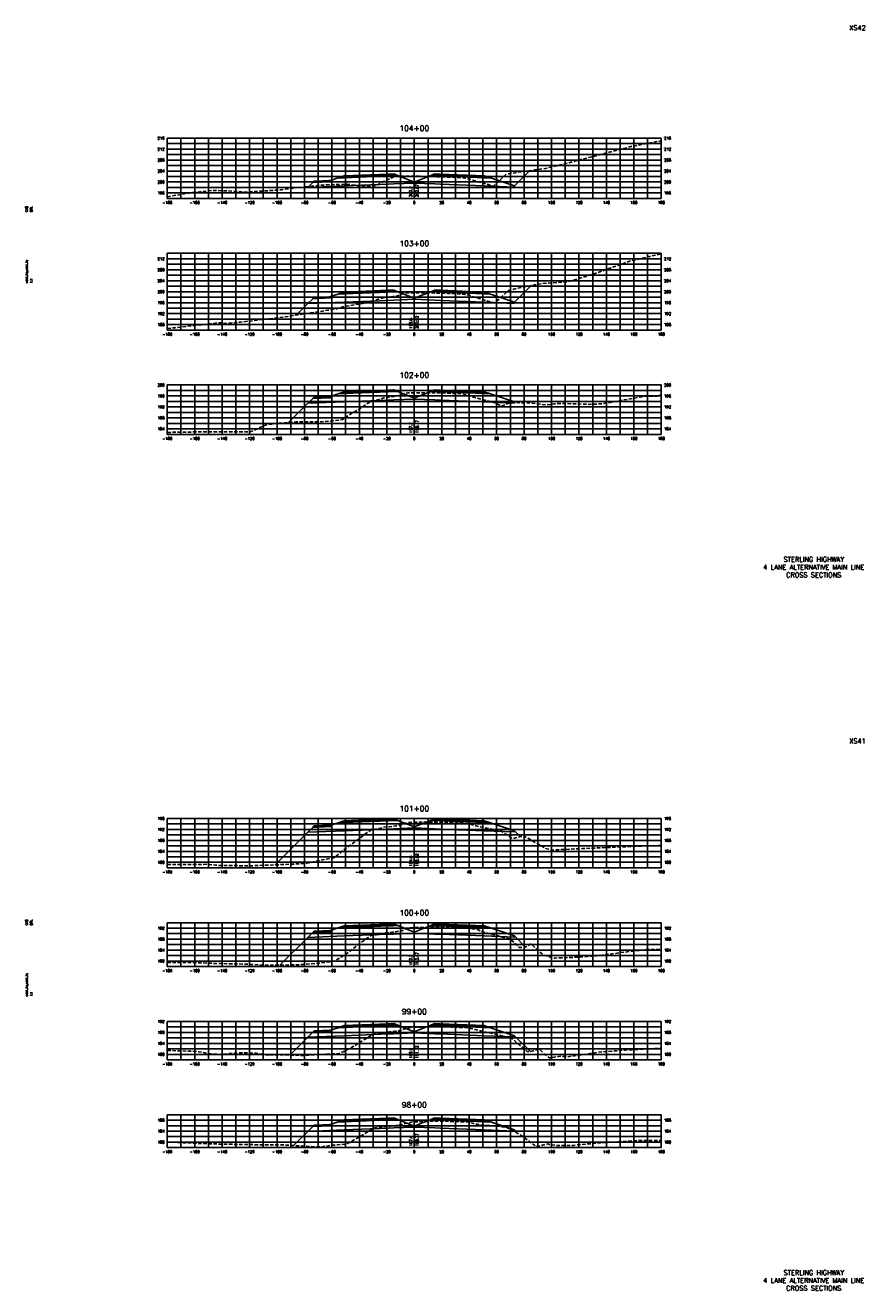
# Model space of a CAD drawing. Extents: x 37 to 9410, y 16 to 8218.
# Tile 33 of 110: x 1497 to 2108, y 4176 to 5098. Entities that reach past the tile are written whole.
import ezdxf
from ezdxf.enums import TextEntityAlignment as Align

# ---------------------------------------------------------------- set-up
doc = ezdxf.new("R2010")
doc.units = 0
doc.header["$LTSCALE"] = 20
doc.header["$MEASUREMENT"] = 0
doc.linetypes.add('HIDDEN_050%', pattern=[0.1875, 0.125, -0.0625])
for name, color, linetype in [('S-AT-TXT175', 6, 'Continuous'), ('S-AT-TXT80', 1, 'Continuous'), ('XDATUM', 3, 'Continuous'), ('XEG', 1, 'HIDDEN_050%'), ('XFG', 2, 'Continuous'), ('XGRID', 251, 'Continuous'), ('XGRIDT', 2, 'Continuous'), ('XREF-BORDER', 7, 'Continuous')]:
    doc.layers.add(name, color=color, linetype=linetype)
doc.styles.add('L100', font='simplex.shx', dxfattribs={"height": 2})
doc.styles.add('L175', font='ROMANSM.shx', dxfattribs={"height": 3.5})
doc.styles.add('L80', font='ROMANSM.shx', dxfattribs={"height": 1.6})

# ---------------------------------------------------------------- blocks, each defined once
blk = doc.blocks.new('03025_00_att1')
at = {"layer": 'S-AT-TXT175', "style": 'L175'}
for tag, p in [('NUM', (32.402, 20.822)), ('LINE1', (30.64, 1.444)), ('LINE2', (30.64, 1.161)), ('LINE3', (30.64, 0.877))]:
    blk.add_attdef(tag, text='', height=0.175, dxfattribs=at).set_placement(p, align=Align.CENTER)
at = {"layer": 'S-AT-TXT80', "style": 'L80'}
for tag, p in [('DESIGNED', (2.094, 14.201)), ('CHECKED', (2.265, 14.201)), ('DRAFTED', (2.436, 14.201)), ('PCTB', (2.094, 11.605)), ('PSCALE', (2.265, 11.605)), ('PVIEW', (2.436, 11.605))]:
    blk.add_attdef(tag, p, '', height=0.08, rotation=90, dxfattribs=at)

msp = doc.modelspace()

# ---------------------------------------------------------------- linework, layer by layer
at = {"layer": 'XDATUM', "flags": 128}
for points in [[(1701.94, 4980.52), (1702.41, 4980.05), (1729, 4981.11), (1761, 4982.39), (1765, 4982.55), (1780, 4983.15), (1795, 4982.55), (1799, 4982.39), (1831, 4981.11), (1853, 4980.23), (1853, 4981.12), (1864.16, 4992.28)], [(1694.01, 4886.95), (1702.41, 4895.35), (1729, 4896.41), (1761, 4897.69), (1765, 4897.85), (1780, 4898.45), (1795, 4897.85), (1799, 4897.69), (1831, 4896.41), (1853, 4895.53), (1853, 4896.42), (1865.09, 4908.51)], [(1688.44, 4808.68), (1702.41, 4822.65), (1729, 4823.71), (1761, 4824.99), (1765, 4825.15), (1780, 4825.75), (1795, 4825.15), (1799, 4824.99), (1831, 4823.71), (1853, 4822.83), (1853, 4823.72), (1853.56, 4823.16)], [(1678.64, 4486.18), (1702.41, 4509.95), (1729, 4511.01), (1761, 4512.29), (1765, 4512.45), (1780, 4513.05), (1795, 4512.45), (1799, 4512.29), (1831, 4511.01), (1853, 4510.13), (1853, 4511.02), (1857.36, 4506.67)], [(1682.15, 4412.99), (1702.41, 4433.25), (1729, 4434.31), (1761, 4435.59), (1765, 4435.75), (1780, 4436.35), (1795, 4435.75), (1799, 4435.59), (1831, 4434.31), (1853, 4433.43), (1853, 4434.32), (1861.08, 4426.24)], [(1689.36, 4347.51), (1702.41, 4360.55), (1729, 4361.61), (1761, 4362.89), (1765, 4363.05), (1780, 4363.65), (1795, 4363.05), (1799, 4362.89), (1831, 4361.61), (1853, 4360.73), (1853, 4361.62), (1864.58, 4350.05)], [(1692.07, 4281.52), (1702.41, 4291.85), (1729, 4292.91), (1761, 4294.19), (1765, 4294.35), (1780, 4294.95), (1795, 4294.35), (1799, 4294.19), (1831, 4292.91), (1853, 4292.03), (1853, 4292.92), (1855.51, 4290.41)]]:
    msp.add_lwpolyline(points, dxfattribs=at)
at = {"layer": 'XEG', "flags": 128}
for points in [[(1600, 4973.24), (1616, 4975.96), (1633.11, 4977.9), (1644.17, 4977.5), (1657.91, 4976.69), (1679.68, 4978.05), (1683.18, 4978.35), (1693.14, 4979.66), (1704.02, 4980.73), (1710.32, 4981.58), (1721.99, 4982.12), (1731.03, 4982.37), (1736.97, 4981.68), (1738.43, 4981.47), (1739.2, 4981.28), (1746.31, 4981.02), (1747.87, 4981.05), (1750.78, 4981.15), (1755.52, 4983.14), (1757.44, 4984.19), (1758.23, 4984.83), (1763.63, 4987.05), (1764.64, 4987.56), (1765.35, 4988.13), (1768.28, 4988.28), (1777.86, 4988.3), (1780, 4988.3), (1780.85, 4988.3), (1781.93, 4988.28), (1792.9, 4987.93), (1794.48, 4987.89), (1796.06, 4987.85), (1806.7, 4987.52), (1807.73, 4987.47), (1814.2, 4987.17), (1817.26, 4986.81), (1817.73, 4986.75), (1835.26, 4981.76), (1837.69, 4981.05), (1845.4, 4988.34), (1846.92, 4989.75), (1862.51, 4992.05), (1875.73, 4993.91), (1883.87, 4995.84), (1915.78, 5003.97), (1937.92, 5009.82), (1960, 5013.97)], [(1600, 4877.11), (1605.4, 4877.75), (1637.1, 4881.34), (1639.77, 4881.24), (1643.2, 4880.8), (1649.72, 4881.49), (1653.41, 4881.87), (1679.68, 4884.9), (1687.97, 4886.03), (1717.12, 4890.49), (1723.37, 4891.44), (1728.58, 4893.11), (1746.24, 4896.13), (1752.21, 4898.13), (1759.33, 4900.13), (1763.08, 4900.34), (1768.13, 4901.09), (1770.17, 4902), (1772, 4902.78), (1773.73, 4903.12), (1774.61, 4903.27), (1779.22, 4903.25), (1780, 4903.25), (1782.32, 4903.27), (1787.37, 4903.21), (1794.69, 4903.06), (1799.93, 4902.87), (1807.11, 4902.68), (1810.44, 4902.53), (1814.73, 4902.32), (1816.86, 4902.01), (1818.22, 4901.72), (1829.48, 4898.34), (1838.28, 4895.86), (1842.02, 4898.78), (1848.56, 4905), (1860.64, 4907.72), (1873.41, 4909.99), (1891.52, 4911.21), (1895.48, 4912.28), (1912.96, 4917.7), (1936.88, 4926.24), (1960, 4931.69)], [(1600, 4801.42), (1608.23, 4801.59), (1632.51, 4801.93), (1637.95, 4801.96), (1658.97, 4801.81), (1660.48, 4801.89), (1661.03, 4801.98), (1670.82, 4806.43), (1672.04, 4806.9), (1681.19, 4808.22), (1694.24, 4809.04), (1709.55, 4809.15), (1719.03, 4809.74), (1727.73, 4810.81), (1734.44, 4815.4), (1738.95, 4817.88), (1745.36, 4822.13), (1748.36, 4823.98), (1754.11, 4825.44), (1757.71, 4826.64), (1761.82, 4827.1), (1768.2, 4828.1), (1770.06, 4828.8), (1772.36, 4829.64), (1773.4, 4829.86), (1775.32, 4830.27), (1778.48, 4830.3), (1780, 4830.31), (1782.95, 4830.34), (1790.25, 4830.37), (1795.4, 4830.38), (1802.79, 4830.07), (1807.83, 4829.86), (1810.84, 4829.76), (1815.36, 4829.53), (1816.64, 4829.3), (1818.76, 4829.03), (1820.47, 4828.32), (1822.91, 4827.2), (1828.92, 4825.52), (1837.43, 4823.44), (1838.97, 4822.92), (1843.38, 4820.46), (1847.38, 4822.27), (1852.26, 4823.19), (1858.86, 4823.06), (1866.05, 4822.82), (1876.61, 4821.39), (1882.17, 4822.31), (1888.14, 4822.55), (1908.01, 4821.87), (1917.43, 4822.35), (1947.46, 4827.69), (1956.74, 4827.85), (1957.98, 4828.39), (1960, 4828.7)], [(1600, 4486.35), (1613.15, 4486.38), (1629.33, 4486.57), (1635.14, 4485.91), (1640.37, 4485.66), (1651.31, 4485.57), (1660.85, 4485.49), (1672.77, 4485.92), (1691.99, 4486.77), (1701.73, 4487.3), (1715.53, 4490.29), (1721.51, 4491.27), (1730.67, 4498.62), (1734.42, 4501.29), (1744.8, 4508.92), (1748.72, 4511.79), (1754.87, 4512.76), (1757.81, 4513.54), (1766.49, 4514.55), (1769.13, 4514.84), (1771.79, 4515.79), (1772.67, 4516.16), (1773.44, 4516.39), (1776.11, 4517.09), (1780, 4517.2), (1782, 4517.26), (1783.89, 4517.25), (1793.71, 4517.38), (1796.5, 4517.38), (1805.98, 4517.16), (1808.66, 4517.09), (1810.26, 4517), (1816.08, 4516.75), (1819.91, 4516.08), (1820.74, 4515.93), (1821.66, 4515.59), (1824.84, 4514.61), (1828.31, 4513.85), (1843.48, 4510.64), (1845.13, 4509.52), (1851.6, 4505.32), (1858.17, 4506.86), (1859.9, 4507.43), (1861.34, 4506.31), (1875.96, 4498.18), (1880.58, 4496.91), (1896.38, 4497.76), (1900.65, 4497.84), (1902.46, 4498.03), (1903.56, 4498.08), (1942.47, 4499.75), (1946.39, 4499.91), (1960, 4500.24)], [(1600, 4414.91), (1600.46, 4414.9), (1620.18, 4414.92), (1637.48, 4414.21), (1655.54, 4413.84), (1670.88, 4413.03), (1681.3, 4412.97), (1696.55, 4413.36), (1711.46, 4414.53), (1721.72, 4415.84), (1729.73, 4420.69), (1734.76, 4424.5), (1740.33, 4428.99), (1748.92, 4434.88), (1752.5, 4435.17), (1758.79, 4436.49), (1764.83, 4437.23), (1769.48, 4437.84), (1772.16, 4438.63), (1773.6, 4439.25), (1774.7, 4439.58), (1777.07, 4440.32), (1780, 4440.39), (1781.92, 4440.44), (1784.69, 4440.5), (1793.09, 4440.73), (1797.51, 4440.81), (1801.55, 4440.72), (1809.55, 4440.44), (1815.13, 4440.18), (1818.29, 4439.99), (1821.18, 4439.75), (1822.76, 4439.47), (1826.67, 4438.7), (1828.62, 4437.88), (1830, 4437.32), (1840.33, 4434.57), (1845.88, 4433.06), (1849.37, 4432.27), (1853.62, 4428.92), (1855.52, 4426.75), (1856.7, 4425.83), (1857.29, 4425.85), (1860.09, 4425.84), (1861.18, 4426.28), (1865.13, 4428.58), (1870.39, 4423.53), (1874.75, 4420.08), (1880.76, 4418.43), (1882.23, 4418.19), (1900.03, 4418.91), (1911.03, 4419.58), (1929.03, 4421.99), (1937.38, 4423.04), (1941.32, 4423.37), (1950.21, 4424.57), (1960, 4424.55)], [(1600, 4350.82), (1621.56, 4350.12), (1630.67, 4348.46), (1637.46, 4348), (1647.08, 4348.67), (1654.71, 4349.2), (1665.05, 4348.83), (1672.94, 4347.47), (1683.19, 4347.69), (1698.78, 4347.23), (1715.62, 4348.22), (1725.25, 4348.55), (1732.36, 4351.95), (1736.24, 4354.09), (1741.68, 4357.66), (1749.73, 4362.51), (1756.15, 4363.58), (1760.12, 4364.2), (1766.39, 4364.96), (1769.52, 4365.27), (1771.7, 4366.11), (1773.22, 4366.57), (1774.48, 4366.98), (1777.87, 4367.64), (1780, 4367.71), (1782.82, 4367.8), (1785.36, 4367.86), (1794.01, 4368.09), (1798.22, 4368.15), (1806.54, 4367.92), (1810.33, 4367.79), (1813.6, 4367.66), (1817.73, 4367.52), (1820.92, 4366.93), (1823.12, 4366.41), (1825.41, 4365.9), (1827.44, 4365.36), (1840.72, 4362.34), (1851.57, 4359.44), (1855.42, 4355.96), (1862.36, 4350.16), (1864.37, 4349.99), (1866.66, 4350.59), (1871.15, 4351.8), (1875.19, 4347.95), (1878.48, 4345.36), (1886.04, 4346.57), (1892.05, 4346.28), (1903.79, 4347.91), (1913.43, 4349.47), (1927.41, 4350.63), (1933.62, 4351.15), (1951.48, 4352.05), (1960, 4352.5)], [(1600, 4284.14), (1624.07, 4282.99), (1632.66, 4282.85), (1632.72, 4282.76), (1654.39, 4282.26), (1654.43, 4282.26), (1654.45, 4282.26), (1654.91, 4282.25), (1656.45, 4282.26), (1661.95, 4282.18), (1677.75, 4281.97), (1684.86, 4281.93), (1692.86, 4281.47), (1711.16, 4280.49), (1719.57, 4281.67), (1730.16, 4282.65), (1733.05, 4283.86), (1739.07, 4287.31), (1742.58, 4289.34), (1750.9, 4294.32), (1753.62, 4294.71), (1762.75, 4295.56), (1768.18, 4296.51), (1771.09, 4296.86), (1771.55, 4297.01), (1774.73, 4297.73), (1777.52, 4298.45), (1778.55, 4298.74), (1780, 4298.78), (1784.23, 4298.91), (1786.13, 4298.98), (1797.16, 4299.33), (1798.98, 4299.38), (1800.78, 4299.33), (1810.9, 4299.03), (1812.51, 4298.97), (1818.29, 4298.73), (1819.42, 4298.48), (1823.24, 4297.64), (1825.5, 4297.13), (1826.51, 4296.89), (1842.81, 4295.37), (1847.34, 4294.68), (1856.67, 4289.8), (1857.96, 4288.96), (1867.51, 4281.78), (1868.8, 4280.67), (1869.97, 4280.94), (1877.55, 4282.85), (1878.75, 4282.05), (1883.53, 4281.59), (1885.8, 4281.63), (1896.3, 4281.58), (1901.04, 4282.31), (1919.24, 4283.66), (1921.05, 4283.83), (1927.3, 4284.15), (1942.44, 4285.23), (1958.95, 4285.22), (1960, 4285.24)]]:
    msp.add_lwpolyline(points, dxfattribs=at)
at = {"layer": 'XFG', "flags": 128}
for points in [[(1853, 4981.12), (1853, 4981.12), (1864.16, 4992.28)], [(1780, 4983.89), (1768.05, 4988.68), (1765, 4988.55), (1761, 4988.39), (1729, 4987.11), (1724.43, 4986.93), (1719, 4985.12), (1719, 4984.12), (1705.96, 4983.6), (1702.41, 4980.05), (1729, 4981.11), (1761, 4982.39), (1765, 4982.55), (1780, 4983.15), (1780, 4983.89)], [(1719, 4985.12), (1718, 4985.08), (1718, 4984.74), (1708, 4984.34), (1708, 4984.68), (1707, 4984.64), (1705.96, 4983.6), (1719, 4984.12), (1719, 4985.12)], [(1718, 4985.08), (1708, 4984.68), (1708, 4984.34), (1718, 4984.74), (1718, 4985.08)], [(1765, 4988.89), (1761, 4988.73), (1729, 4987.45), (1729, 4988.45), (1724.43, 4986.93), (1729, 4987.11), (1761, 4988.39), (1765, 4988.55), (1768.05, 4988.68), (1765, 4989.89), (1765, 4988.89)], [(1765, 4989.89), (1761, 4989.73), (1729, 4988.45), (1729, 4988.11), (1761, 4989.39), (1765, 4989.55), (1765, 4989.89)], [(1765, 4989.55), (1761, 4989.39), (1729, 4988.11), (1729, 4987.45), (1761, 4988.73), (1765, 4988.89), (1765, 4989.55)], [(1780, 4983.89), (1791.95, 4988.68), (1795, 4988.55), (1799, 4988.39), (1831, 4987.11), (1835.57, 4986.93), (1853, 4981.12), (1853, 4980.23), (1831, 4981.11), (1799, 4982.39), (1795, 4982.55), (1780, 4983.15)], [(1795, 4989.89), (1791.95, 4988.68), (1795, 4988.55), (1799, 4988.39), (1831, 4987.11), (1835.57, 4986.93), (1831, 4988.45), (1831, 4987.45), (1799, 4988.73), (1795, 4988.89), (1795, 4989.89)], [(1795, 4989.89), (1795, 4989.55), (1799, 4989.39), (1831, 4988.11), (1831, 4988.45), (1799, 4989.73), (1795, 4989.89)], [(1795, 4989.55), (1795, 4988.89), (1799, 4988.73), (1831, 4987.45), (1831, 4988.11), (1799, 4989.39), (1795, 4989.55)], [(1702.41, 4980.05), (1702.41, 4980.05), (1701.94, 4980.52)], [(1853, 4896.42), (1853, 4896.42), (1865.09, 4908.51)], [(1780, 4899.19), (1768.05, 4903.98), (1765, 4903.85), (1761, 4903.69), (1729, 4902.41), (1724.43, 4902.23), (1719, 4900.42), (1719, 4899.42), (1705.96, 4898.9), (1702.41, 4895.35), (1729, 4896.41), (1761, 4897.69), (1765, 4897.85), (1780, 4898.45), (1780, 4899.19)], [(1719, 4900.42), (1718, 4900.38), (1718, 4900.04), (1708, 4899.64), (1708, 4899.98), (1707, 4899.94), (1705.96, 4898.9), (1719, 4899.42), (1719, 4900.42)], [(1718, 4900.38), (1708, 4899.98), (1708, 4899.64), (1718, 4900.04), (1718, 4900.38)], [(1765, 4904.19), (1761, 4904.03), (1729, 4902.75), (1729, 4903.75), (1724.43, 4902.23), (1729, 4902.41), (1761, 4903.69), (1765, 4903.85), (1768.05, 4903.98), (1765, 4905.19), (1765, 4904.19)], [(1765, 4905.19), (1761, 4905.03), (1729, 4903.75), (1729, 4903.41), (1761, 4904.69), (1765, 4904.85), (1765, 4905.19)], [(1765, 4904.85), (1761, 4904.69), (1729, 4903.41), (1729, 4902.75), (1761, 4904.03), (1765, 4904.19), (1765, 4904.85)], [(1780, 4899.19), (1791.95, 4903.98), (1795, 4903.85), (1799, 4903.69), (1831, 4902.41), (1835.57, 4902.23), (1853, 4896.42), (1853, 4895.53), (1831, 4896.41), (1799, 4897.69), (1795, 4897.85), (1780, 4898.45)], [(1795, 4905.19), (1791.95, 4903.98), (1795, 4903.85), (1799, 4903.69), (1831, 4902.41), (1835.57, 4902.23), (1831, 4903.75), (1831, 4902.75), (1799, 4904.03), (1795, 4904.19), (1795, 4905.19)], [(1795, 4905.19), (1795, 4904.85), (1799, 4904.69), (1831, 4903.41), (1831, 4903.75), (1799, 4905.03), (1795, 4905.19)], [(1795, 4904.85), (1795, 4904.19), (1799, 4904.03), (1831, 4902.75), (1831, 4903.41), (1799, 4904.69), (1795, 4904.85)], [(1702.41, 4895.35), (1702.41, 4895.35), (1694.01, 4886.95)], [(1780, 4826.49), (1768.05, 4831.28), (1765, 4831.15), (1761, 4830.99), (1729, 4829.71), (1724.43, 4829.53), (1719, 4827.72), (1719, 4826.72), (1705.96, 4826.2), (1702.41, 4822.65), (1729, 4823.71), (1761, 4824.99), (1765, 4825.15), (1780, 4825.75), (1780, 4826.49)], [(1719, 4827.72), (1718, 4827.68), (1718, 4827.34), (1708, 4826.94), (1708, 4827.28), (1707, 4827.24), (1705.96, 4826.2), (1719, 4826.72), (1719, 4827.72)], [(1718, 4827.68), (1708, 4827.28), (1708, 4826.94), (1718, 4827.34), (1718, 4827.68)], [(1765, 4831.49), (1761, 4831.33), (1729, 4830.05), (1729, 4831.05), (1724.43, 4829.53), (1729, 4829.71), (1761, 4830.99), (1765, 4831.15), (1768.05, 4831.28), (1765, 4832.49), (1765, 4831.49)], [(1765, 4832.49), (1761, 4832.33), (1729, 4831.05), (1729, 4830.71), (1761, 4831.99), (1765, 4832.15), (1765, 4832.49)], [(1765, 4832.15), (1761, 4831.99), (1729, 4830.71), (1729, 4830.05), (1761, 4831.33), (1765, 4831.49), (1765, 4832.15)], [(1780, 4826.49), (1791.95, 4831.28), (1795, 4831.15), (1799, 4830.99), (1831, 4829.71), (1835.57, 4829.53), (1853, 4823.72), (1853, 4822.83), (1831, 4823.71), (1799, 4824.99), (1795, 4825.15), (1780, 4825.75)], [(1795, 4832.49), (1791.95, 4831.28), (1795, 4831.15), (1799, 4830.99), (1831, 4829.71), (1835.57, 4829.53), (1831, 4831.05), (1831, 4830.05), (1799, 4831.33), (1795, 4831.49), (1795, 4832.49)], [(1795, 4832.49), (1795, 4832.15), (1799, 4831.99), (1831, 4830.71), (1831, 4831.05), (1799, 4832.33), (1795, 4832.49)], [(1795, 4832.15), (1795, 4831.49), (1799, 4831.33), (1831, 4830.05), (1831, 4830.71), (1799, 4831.99), (1795, 4832.15)], [(1702.41, 4822.65), (1702.41, 4822.65), (1688.44, 4808.68)], [(1853, 4823.72), (1853, 4823.72), (1853.56, 4823.16)], [(1780, 4513.79), (1768.05, 4518.58), (1765, 4518.45), (1761, 4518.29), (1729, 4517.01), (1724.43, 4516.83), (1719, 4515.02), (1719, 4514.02), (1705.96, 4513.5), (1702.41, 4509.95), (1729, 4511.01), (1761, 4512.29), (1765, 4512.45), (1780, 4513.05), (1780, 4513.79)], [(1719, 4515.02), (1718, 4514.98), (1718, 4514.64), (1708, 4514.24), (1708, 4514.58), (1707, 4514.54), (1705.96, 4513.5), (1719, 4514.02), (1719, 4515.02)], [(1718, 4514.98), (1708, 4514.58), (1708, 4514.24), (1718, 4514.64), (1718, 4514.98)], [(1765, 4518.79), (1761, 4518.63), (1729, 4517.35), (1729, 4518.35), (1724.43, 4516.83), (1729, 4517.01), (1761, 4518.29), (1765, 4518.45), (1768.05, 4518.58), (1765, 4519.79), (1765, 4518.79)], [(1765, 4519.79), (1761, 4519.63), (1729, 4518.35), (1729, 4518.01), (1761, 4519.29), (1765, 4519.45), (1765, 4519.79)], [(1765, 4519.45), (1761, 4519.29), (1729, 4518.01), (1729, 4517.35), (1761, 4518.63), (1765, 4518.79), (1765, 4519.45)], [(1780, 4513.79), (1791.95, 4518.58), (1795, 4518.45), (1799, 4518.29), (1831, 4517.01), (1835.57, 4516.83), (1853, 4511.02), (1853, 4510.13), (1831, 4511.01), (1799, 4512.29), (1795, 4512.45), (1780, 4513.05)], [(1795, 4519.79), (1791.95, 4518.58), (1795, 4518.45), (1799, 4518.29), (1831, 4517.01), (1835.57, 4516.83), (1831, 4518.35), (1831, 4517.35), (1799, 4518.63), (1795, 4518.79), (1795, 4519.79)], [(1795, 4519.79), (1795, 4519.45), (1799, 4519.29), (1831, 4518.01), (1831, 4518.35), (1799, 4519.63), (1795, 4519.79)], [(1795, 4519.45), (1795, 4518.79), (1799, 4518.63), (1831, 4517.35), (1831, 4518.01), (1799, 4519.29), (1795, 4519.45)], [(1702.41, 4509.95), (1702.41, 4509.95), (1678.64, 4486.18)], [(1853, 4511.02), (1853, 4511.02), (1857.36, 4506.67)], [(1780, 4437.09), (1768.05, 4441.88), (1765, 4441.75), (1761, 4441.59), (1729, 4440.31), (1724.43, 4440.13), (1719, 4438.32), (1719, 4437.32), (1705.96, 4436.8), (1702.41, 4433.25), (1729, 4434.31), (1761, 4435.59), (1765, 4435.75), (1780, 4436.35), (1780, 4437.09)], [(1719, 4438.32), (1718, 4438.28), (1718, 4437.94), (1708, 4437.54), (1708, 4437.88), (1707, 4437.84), (1705.96, 4436.8), (1719, 4437.32), (1719, 4438.32)], [(1718, 4438.28), (1708, 4437.88), (1708, 4437.54), (1718, 4437.94), (1718, 4438.28)], [(1765, 4442.09), (1761, 4441.93), (1729, 4440.65), (1729, 4441.65), (1724.43, 4440.13), (1729, 4440.31), (1761, 4441.59), (1765, 4441.75), (1768.05, 4441.88), (1765, 4443.09), (1765, 4442.09)], [(1765, 4443.09), (1761, 4442.93), (1729, 4441.65), (1729, 4441.31), (1761, 4442.59), (1765, 4442.75), (1765, 4443.09)], [(1765, 4442.75), (1761, 4442.59), (1729, 4441.31), (1729, 4440.65), (1761, 4441.93), (1765, 4442.09), (1765, 4442.75)], [(1780, 4437.09), (1791.95, 4441.88), (1795, 4441.75), (1799, 4441.59), (1831, 4440.31), (1835.57, 4440.13), (1853, 4434.32), (1853, 4433.43), (1831, 4434.31), (1799, 4435.59), (1795, 4435.75), (1780, 4436.35)], [(1795, 4443.09), (1791.95, 4441.88), (1795, 4441.75), (1799, 4441.59), (1831, 4440.31), (1835.57, 4440.13), (1831, 4441.65), (1831, 4440.65), (1799, 4441.93), (1795, 4442.09), (1795, 4443.09)], [(1795, 4443.09), (1795, 4442.75), (1799, 4442.59), (1831, 4441.31), (1831, 4441.65), (1799, 4442.93), (1795, 4443.09)], [(1795, 4442.75), (1795, 4442.09), (1799, 4441.93), (1831, 4440.65), (1831, 4441.31), (1799, 4442.59), (1795, 4442.75)], [(1702.41, 4433.25), (1702.41, 4433.25), (1682.15, 4412.99)], [(1853, 4434.32), (1853, 4434.32), (1861.08, 4426.24)], [(1780, 4364.39), (1768.05, 4369.18), (1765, 4369.05), (1761, 4368.89), (1729, 4367.61), (1724.43, 4367.43), (1719, 4365.62), (1719, 4364.62), (1705.96, 4364.1), (1702.41, 4360.55), (1729, 4361.61), (1761, 4362.89), (1765, 4363.05), (1780, 4363.65), (1780, 4364.39)], [(1719, 4365.62), (1718, 4365.58), (1718, 4365.24), (1708, 4364.84), (1708, 4365.18), (1707, 4365.14), (1705.96, 4364.1), (1719, 4364.62), (1719, 4365.62)], [(1718, 4365.58), (1708, 4365.18), (1708, 4364.84), (1718, 4365.24), (1718, 4365.58)], [(1765, 4369.39), (1761, 4369.23), (1729, 4367.95), (1729, 4368.95), (1724.43, 4367.43), (1729, 4367.61), (1761, 4368.89), (1765, 4369.05), (1768.05, 4369.18), (1765, 4370.39), (1765, 4369.39)], [(1765, 4370.39), (1761, 4370.23), (1729, 4368.95), (1729, 4368.61), (1761, 4369.89), (1765, 4370.05), (1765, 4370.39)], [(1765, 4370.05), (1761, 4369.89), (1729, 4368.61), (1729, 4367.95), (1761, 4369.23), (1765, 4369.39), (1765, 4370.05)], [(1780, 4364.39), (1791.95, 4369.18), (1795, 4369.05), (1799, 4368.89), (1831, 4367.61), (1835.57, 4367.43), (1853, 4361.62), (1853, 4360.73), (1831, 4361.61), (1799, 4362.89), (1795, 4363.05), (1780, 4363.65)], [(1795, 4370.39), (1791.95, 4369.18), (1795, 4369.05), (1799, 4368.89), (1831, 4367.61), (1835.57, 4367.43), (1831, 4368.95), (1831, 4367.95), (1799, 4369.23), (1795, 4369.39), (1795, 4370.39)], [(1795, 4370.39), (1795, 4370.05), (1799, 4369.89), (1831, 4368.61), (1831, 4368.95), (1799, 4370.23), (1795, 4370.39)], [(1795, 4370.05), (1795, 4369.39), (1799, 4369.23), (1831, 4367.95), (1831, 4368.61), (1799, 4369.89), (1795, 4370.05)], [(1702.41, 4360.55), (1702.41, 4360.55), (1689.36, 4347.51)], [(1853, 4361.62), (1853, 4361.62), (1864.58, 4350.05)], [(1780, 4295.69), (1768.05, 4300.48), (1765, 4300.35), (1761, 4300.19), (1729, 4298.91), (1724.43, 4298.73), (1719, 4296.92), (1719, 4295.92), (1705.96, 4295.4), (1702.41, 4291.85), (1729, 4292.91), (1761, 4294.19), (1765, 4294.35), (1780, 4294.95), (1780, 4295.69)], [(1765, 4300.69), (1761, 4300.53), (1729, 4299.25), (1729, 4300.25), (1724.43, 4298.73), (1729, 4298.91), (1761, 4300.19), (1765, 4300.35), (1768.05, 4300.48), (1765, 4301.69), (1765, 4300.69)], [(1765, 4301.69), (1761, 4301.53), (1729, 4300.25), (1729, 4299.91), (1761, 4301.19), (1765, 4301.35), (1765, 4301.69)], [(1765, 4301.35), (1761, 4301.19), (1729, 4299.91), (1729, 4299.25), (1761, 4300.53), (1765, 4300.69), (1765, 4301.35)], [(1780, 4295.69), (1791.95, 4300.48), (1795, 4300.35), (1799, 4300.19), (1831, 4298.91), (1835.57, 4298.73), (1853, 4292.92), (1853, 4292.03), (1831, 4292.91), (1799, 4294.19), (1795, 4294.35), (1780, 4294.95)], [(1795, 4301.69), (1791.95, 4300.48), (1795, 4300.35), (1799, 4300.19), (1831, 4298.91), (1835.57, 4298.73), (1831, 4300.25), (1831, 4299.25), (1799, 4300.53), (1795, 4300.69), (1795, 4301.69)], [(1795, 4301.69), (1795, 4301.35), (1799, 4301.19), (1831, 4299.91), (1831, 4300.25), (1799, 4301.53), (1795, 4301.69)], [(1795, 4301.35), (1795, 4300.69), (1799, 4300.53), (1831, 4299.25), (1831, 4299.91), (1799, 4301.19), (1795, 4301.35)], [(1702.41, 4291.85), (1702.41, 4291.85), (1692.07, 4281.52)], [(1719, 4296.92), (1718, 4296.88), (1718, 4296.54), (1708, 4296.14), (1708, 4296.48), (1707, 4296.44), (1705.96, 4295.4), (1719, 4295.92), (1719, 4296.92)], [(1718, 4296.88), (1708, 4296.48), (1708, 4296.14), (1718, 4296.54), (1718, 4296.88)], [(1853, 4292.92), (1853, 4292.92), (1855.51, 4290.41)]]:
    msp.add_lwpolyline(points, dxfattribs=at)
at = {"layer": 'XGRID'}
for p, q in [((1600, 4972), (1600, 5016)), ((1600, 5016), (1960, 5016)), ((1600, 5012), (1960, 5012)), ((1610, 4972), (1610, 5016)), ((1620, 4972), (1620, 5016)), ((1630, 4972), (1630, 5016)), ((1640, 4972), (1640, 5016)), ((1650, 4972), (1650, 5016)), ((1660, 4972), (1660, 5016)), ((1670, 4972), (1670, 5016)), ((1680, 4972), (1680, 5016)), ((1690, 4972), (1690, 5016)), ((1700, 4972), (1700, 5016)), ((1710, 4972), (1710, 5016)), ((1720, 4972), (1720, 5016)), ((1730, 4972), (1730, 5016)), ((1740, 4972), (1740, 5016)), ((1750, 4972), (1750, 5016)), ((1760, 4972), (1760, 5016)), ((1770, 4972), (1770, 5016)), ((1780, 4972), (1780, 5016)), ((1790, 4972), (1790, 5016)), ((1800, 4972), (1800, 5016)), ((1810, 4972), (1810, 5016)), ((1820, 4972), (1820, 5016)), ((1830, 4972), (1830, 5016)), ((1840, 4972), (1840, 5016)), ((1850, 4972), (1850, 5016)), ((1860, 4972), (1860, 5016)), ((1870, 4972), (1870, 5016)), ((1880, 4972), (1880, 5016)), ((1890, 4972), (1890, 5016)), ((1900, 4972), (1900, 5016)), ((1910, 4972), (1910, 5016)), ((1920, 4972), (1920, 5016)), ((1930, 4972), (1930, 5016)), ((1940, 4972), (1940, 5016)), ((1950, 4972), (1950, 5016)), ((1960, 4972), (1960, 5016)), ((1600, 5008), (1960, 5008)), ((1600, 5004), (1960, 5004)), ((1600, 5000), (1960, 5000)), ((1600, 4996), (1960, 4996)), ((1600, 4992), (1960, 4992)), ((1600, 4988), (1960, 4988)), ((1600, 4984), (1960, 4984)), ((1600, 4980), (1960, 4980)), ((1600, 4976), (1960, 4976)), ((1600, 4972), (1960, 4972)), ((1600, 4876), (1600, 4932)), ((1600, 4932), (1960, 4932)), ((1600, 4928), (1960, 4928)), ((1610, 4876), (1610, 4932)), ((1620, 4876), (1620, 4932)), ((1630, 4876), (1630, 4932)), ((1640, 4876), (1640, 4932)), ((1650, 4876), (1650, 4932)), ((1660, 4876), (1660, 4932)), ((1670, 4876), (1670, 4932)), ((1680, 4876), (1680, 4932)), ((1690, 4876), (1690, 4932)), ((1700, 4876), (1700, 4932)), ((1710, 4876), (1710, 4932)), ((1720, 4876), (1720, 4932)), ((1730, 4876), (1730, 4932)), ((1740, 4876), (1740, 4932)), ((1750, 4876), (1750, 4932)), ((1760, 4876), (1760, 4932)), ((1770, 4876), (1770, 4932)), ((1780, 4876), (1780, 4932)), ((1790, 4876), (1790, 4932)), ((1800, 4876), (1800, 4932)), ((1810, 4876), (1810, 4932)), ((1820, 4876), (1820, 4932)), ((1830, 4876), (1830, 4932)), ((1840, 4876), (1840, 4932)), ((1850, 4876), (1850, 4932)), ((1860, 4876), (1860, 4932)), ((1870, 4876), (1870, 4932)), ((1880, 4876), (1880, 4932)), ((1890, 4876), (1890, 4932)), ((1900, 4876), (1900, 4932)), ((1910, 4876), (1910, 4932)), ((1920, 4876), (1920, 4932)), ((1930, 4876), (1930, 4932)), ((1940, 4876), (1940, 4932)), ((1950, 4876), (1950, 4932)), ((1960, 4876), (1960, 4932)), ((1600, 4924), (1960, 4924)), ((1600, 4920), (1960, 4920)), ((1600, 4916), (1960, 4916)), ((1600, 4912), (1960, 4912)), ((1600, 4908), (1960, 4908)), ((1600, 4904), (1960, 4904)), ((1600, 4900), (1960, 4900)), ((1600, 4896), (1960, 4896)), ((1600, 4892), (1960, 4892)), ((1600, 4888), (1960, 4888)), ((1600, 4884), (1960, 4884)), ((1600, 4880), (1960, 4880)), ((1600, 4876), (1960, 4876)), ((1600, 4800), (1600, 4836)), ((1600, 4836), (1960, 4836)), ((1610, 4800), (1610, 4836)), ((1620, 4800), (1620, 4836)), ((1630, 4800), (1630, 4836)), ((1640, 4800), (1640, 4836)), ((1650, 4800), (1650, 4836)), ((1660, 4800), (1660, 4836)), ((1670, 4800), (1670, 4836)), ((1680, 4800), (1680, 4836)), ((1690, 4800), (1690, 4836)), ((1700, 4800), (1700, 4836)), ((1710, 4800), (1710, 4836)), ((1720, 4800), (1720, 4836)), ((1730, 4800), (1730, 4836)), ((1740, 4800), (1740, 4836)), ((1750, 4800), (1750, 4836)), ((1760, 4800), (1760, 4836)), ((1770, 4800), (1770, 4836)), ((1780, 4800), (1780, 4836)), ((1790, 4800), (1790, 4836)), ((1800, 4800), (1800, 4836)), ((1810, 4800), (1810, 4836)), ((1820, 4800), (1820, 4836)), ((1830, 4800), (1830, 4836)), ((1840, 4800), (1840, 4836)), ((1850, 4800), (1850, 4836)), ((1860, 4800), (1860, 4836)), ((1870, 4800), (1870, 4836)), ((1880, 4800), (1880, 4836)), ((1890, 4800), (1890, 4836)), ((1900, 4800), (1900, 4836)), ((1910, 4800), (1910, 4836)), ((1920, 4800), (1920, 4836)), ((1930, 4800), (1930, 4836)), ((1940, 4800), (1940, 4836)), ((1950, 4800), (1950, 4836)), ((1960, 4800), (1960, 4836)), ((1600, 4832), (1960, 4832)), ((1600, 4828), (1960, 4828)), ((1600, 4824), (1960, 4824)), ((1600, 4820), (1960, 4820)), ((1600, 4816), (1960, 4816)), ((1600, 4812), (1960, 4812)), ((1600, 4808), (1960, 4808)), ((1600, 4804), (1960, 4804)), ((1600, 4800), (1960, 4800)), ((1600, 4484), (1600, 4520)), ((1600, 4520), (1960, 4520)), ((1600, 4516), (1960, 4516)), ((1600, 4512), (1960, 4512)), ((1610, 4484), (1610, 4520)), ((1620, 4484), (1620, 4520)), ((1630, 4484), (1630, 4520)), ((1640, 4484), (1640, 4520)), ((1650, 4484), (1650, 4520)), ((1660, 4484), (1660, 4520)), ((1670, 4484), (1670, 4520)), ((1680, 4484), (1680, 4520)), ((1690, 4484), (1690, 4520)), ((1700, 4484), (1700, 4520)), ((1710, 4484), (1710, 4520)), ((1720, 4484), (1720, 4520)), ((1730, 4484), (1730, 4520)), ((1740, 4484), (1740, 4520)), ((1750, 4484), (1750, 4520)), ((1760, 4484), (1760, 4520)), ((1770, 4484), (1770, 4520)), ((1780, 4484), (1780, 4520)), ((1790, 4484), (1790, 4520)), ((1800, 4484), (1800, 4520)), ((1810, 4484), (1810, 4520)), ((1820, 4484), (1820, 4520)), ((1830, 4484), (1830, 4520)), ((1840, 4484), (1840, 4520)), ((1850, 4484), (1850, 4520)), ((1860, 4484), (1860, 4520)), ((1870, 4484), (1870, 4520)), ((1880, 4484), (1880, 4520)), ((1890, 4484), (1890, 4520)), ((1900, 4484), (1900, 4520)), ((1910, 4484), (1910, 4520)), ((1920, 4484), (1920, 4520)), ((1930, 4484), (1930, 4520)), ((1940, 4484), (1940, 4520)), ((1950, 4484), (1950, 4520)), ((1960, 4484), (1960, 4520)), ((1600, 4508), (1960, 4508)), ((1600, 4504), (1960, 4504)), ((1600, 4500), (1960, 4500)), ((1600, 4496), (1960, 4496)), ((1600, 4492), (1960, 4492)), ((1600, 4488), (1960, 4488)), ((1600, 4484), (1960, 4484)), ((1600, 4412), (1600, 4444)), ((1600, 4444), (1960, 4444)), ((1600, 4440), (1960, 4440)), ((1610, 4412), (1610, 4444)), ((1620, 4412), (1620, 4444)), ((1630, 4412), (1630, 4444)), ((1640, 4412), (1640, 4444)), ((1650, 4412), (1650, 4444)), ((1660, 4412), (1660, 4444)), ((1670, 4412), (1670, 4444)), ((1680, 4412), (1680, 4444)), ((1690, 4412), (1690, 4444)), ((1700, 4412), (1700, 4444)), ((1710, 4412), (1710, 4444)), ((1720, 4412), (1720, 4444)), ((1730, 4412), (1730, 4444)), ((1740, 4412), (1740, 4444)), ((1750, 4412), (1750, 4444)), ((1760, 4412), (1760, 4444)), ((1770, 4412), (1770, 4444)), ((1780, 4412), (1780, 4444)), ((1790, 4412), (1790, 4444)), ((1800, 4412), (1800, 4444)), ((1810, 4412), (1810, 4444)), ((1820, 4412), (1820, 4444)), ((1830, 4412), (1830, 4444)), ((1840, 4412), (1840, 4444)), ((1850, 4412), (1850, 4444)), ((1860, 4412), (1860, 4444)), ((1870, 4412), (1870, 4444)), ((1880, 4412), (1880, 4444)), ((1890, 4412), (1890, 4444)), ((1900, 4412), (1900, 4444)), ((1910, 4412), (1910, 4444)), ((1920, 4412), (1920, 4444)), ((1930, 4412), (1930, 4444)), ((1940, 4412), (1940, 4444)), ((1950, 4412), (1950, 4444)), ((1960, 4412), (1960, 4444)), ((1600, 4436), (1960, 4436)), ((1600, 4432), (1960, 4432)), ((1600, 4428), (1960, 4428)), ((1600, 4424), (1960, 4424)), ((1600, 4420), (1960, 4420)), ((1600, 4416), (1960, 4416)), ((1600, 4412), (1960, 4412)), ((1600, 4344), (1600, 4372)), ((1600, 4372), (1960, 4372)), ((1600, 4368), (1960, 4368)), ((1600, 4364), (1960, 4364)), ((1610, 4344), (1610, 4372)), ((1620, 4344), (1620, 4372)), ((1630, 4344), (1630, 4372)), ((1640, 4344), (1640, 4372)), ((1650, 4344), (1650, 4372)), ((1660, 4344), (1660, 4372)), ((1670, 4344), (1670, 4372)), ((1680, 4344), (1680, 4372)), ((1690, 4344), (1690, 4372)), ((1700, 4344), (1700, 4372)), ((1710, 4344), (1710, 4372)), ((1720, 4344), (1720, 4372)), ((1730, 4344), (1730, 4372)), ((1740, 4344), (1740, 4372)), ((1750, 4344), (1750, 4372)), ((1760, 4344), (1760, 4372)), ((1770, 4344), (1770, 4372)), ((1780, 4344), (1780, 4372)), ((1790, 4344), (1790, 4372)), ((1800, 4344), (1800, 4372)), ((1810, 4344), (1810, 4372)), ((1820, 4344), (1820, 4372)), ((1830, 4344), (1830, 4372)), ((1840, 4344), (1840, 4372)), ((1850, 4344), (1850, 4372)), ((1860, 4344), (1860, 4372)), ((1870, 4344), (1870, 4372)), ((1880, 4344), (1880, 4372)), ((1890, 4344), (1890, 4372)), ((1900, 4344), (1900, 4372)), ((1910, 4344), (1910, 4372)), ((1920, 4344), (1920, 4372)), ((1930, 4344), (1930, 4372)), ((1940, 4344), (1940, 4372)), ((1950, 4344), (1950, 4372)), ((1960, 4344), (1960, 4372)), ((1600, 4360), (1960, 4360)), ((1600, 4356), (1960, 4356)), ((1600, 4352), (1960, 4352)), ((1600, 4348), (1960, 4348)), ((1600, 4344), (1960, 4344)), ((1600, 4280), (1600, 4304)), ((1600, 4304), (1960, 4304)), ((1600, 4300), (1960, 4300)), ((1610, 4280), (1610, 4304)), ((1620, 4280), (1620, 4304)), ((1630, 4280), (1630, 4304)), ((1640, 4280), (1640, 4304)), ((1650, 4280), (1650, 4304)), ((1660, 4280), (1660, 4304)), ((1670, 4280), (1670, 4304)), ((1680, 4280), (1680, 4304)), ((1690, 4280), (1690, 4304)), ((1700, 4280), (1700, 4304)), ((1710, 4280), (1710, 4304)), ((1720, 4280), (1720, 4304)), ((1730, 4280), (1730, 4304)), ((1740, 4280), (1740, 4304)), ((1750, 4280), (1750, 4304)), ((1760, 4280), (1760, 4304)), ((1770, 4280), (1770, 4304)), ((1780, 4280), (1780, 4304)), ((1790, 4280), (1790, 4304)), ((1800, 4280), (1800, 4304)), ((1810, 4280), (1810, 4304)), ((1820, 4280), (1820, 4304)), ((1830, 4280), (1830, 4304)), ((1840, 4280), (1840, 4304)), ((1850, 4280), (1850, 4304)), ((1860, 4280), (1860, 4304)), ((1870, 4280), (1870, 4304)), ((1880, 4280), (1880, 4304)), ((1890, 4280), (1890, 4304)), ((1900, 4280), (1900, 4304)), ((1910, 4280), (1910, 4304)), ((1920, 4280), (1920, 4304)), ((1930, 4280), (1930, 4304)), ((1940, 4280), (1940, 4304)), ((1950, 4280), (1950, 4304)), ((1960, 4280), (1960, 4304)), ((1600, 4296), (1960, 4296)), ((1600, 4292), (1960, 4292)), ((1600, 4288), (1960, 4288)), ((1600, 4284), (1960, 4284)), ((1600, 4280), (1960, 4280))]:
    msp.add_line(p, q, dxfattribs=at)

# ---------------------------------------------------------------- block references
at = {"layer": 'XREF-BORDER'}
ref = msp.add_blockref('03025_00_att1', (1456.45, 4678.23), dxfattribs=dict(at, xscale=20, yscale=20, zscale=20))
ref.add_attrib('LINE1', 'STERLING HIGHWAY', dxfattribs={"layer": 'S-AT-TXT175', "height": 3.5, "style": 'L175'}).set_placement((2071.07, 4707.1), align=Align.CENTER)
ref.add_attrib('LINE2', '4 LANE ALTERNATIVE MAIN LINE', dxfattribs={"layer": 'S-AT-TXT175', "height": 3.5, "style": 'L175'}).set_placement((2071.07, 4701.44), align=Align.CENTER)
ref.add_attrib('LINE3', 'CROSS SECTIONS', dxfattribs={"layer": 'S-AT-TXT175', "height": 3.5, "style": 'L175'}).set_placement((2071.07, 4695.77), align=Align.CENTER)
ref.add_attrib('NUM', 'XS42', dxfattribs={"layer": 'S-AT-TXT175', "height": 3.5, "style": 'L175'}).set_placement((2103, 5094.66), align=Align.CENTER)
ref.add_attrib('DESIGNED', 'CAB', (1498.34, 4962.25), dxfattribs={"layer": 'S-AT-TXT80', "height": 1.6, "rotation": 90, "style": 'L80'})
ref.add_attrib('CHECKED', 'DRL', (1501.75, 4962.25), dxfattribs={"layer": 'S-AT-TXT80', "height": 1.6, "rotation": 90, "style": 'L80'})
ref.add_attrib('PCTB', 'adot_hs,adot_fs', (1498.34, 4910.32), dxfattribs={"layer": 'S-AT-TXT80', "height": 1.6, "rotation": 90, "style": 'L80'})
ref.add_attrib('PSCALE', '1:1', (1501.75, 4910.32), dxfattribs={"layer": 'S-AT-TXT80', "height": 1.6, "rotation": 90, "style": 'L80'})
ref = msp.add_blockref('03025_00_att1', (1456.45, 4158.23), dxfattribs=dict(at, xscale=20, yscale=20, zscale=20))
ref.add_attrib('LINE1', 'STERLING HIGHWAY', dxfattribs={"layer": 'S-AT-TXT175', "height": 3.5, "style": 'L175'}).set_placement((2071.07, 4187.1), align=Align.CENTER)
ref.add_attrib('LINE2', '4 LANE ALTERNATIVE MAIN LINE', dxfattribs={"layer": 'S-AT-TXT175', "height": 3.5, "style": 'L175'}).set_placement((2071.07, 4181.44), align=Align.CENTER)
ref.add_attrib('LINE3', 'CROSS SECTIONS', dxfattribs={"layer": 'S-AT-TXT175', "height": 3.5, "style": 'L175'}).set_placement((2071.07, 4175.77), align=Align.CENTER)
ref.add_attrib('NUM', 'XS41', dxfattribs={"layer": 'S-AT-TXT175', "height": 3.5, "style": 'L175'}).set_placement((2103, 4574.66), align=Align.CENTER)
ref.add_attrib('DESIGNED', 'CAB', (1498.34, 4442.25), dxfattribs={"layer": 'S-AT-TXT80', "height": 1.6, "rotation": 90, "style": 'L80'})
ref.add_attrib('CHECKED', 'DRL', (1501.75, 4442.25), dxfattribs={"layer": 'S-AT-TXT80', "height": 1.6, "rotation": 90, "style": 'L80'})
ref.add_attrib('PCTB', 'adot_hs,adot_fs', (1498.34, 4390.32), dxfattribs={"layer": 'S-AT-TXT80', "height": 1.6, "rotation": 90, "style": 'L80'})
ref.add_attrib('PSCALE', '1:1', (1501.75, 4390.32), dxfattribs={"layer": 'S-AT-TXT80', "height": 1.6, "rotation": 90, "style": 'L80'})

# ---------------------------------------------------------------- texts
at = {"layer": 'XGRIDT', "style": 'L100'}
for s, p in [('104+00', (1780, 5020)), ('103+00', (1780, 4936)), ('102+00', (1780, 4840)), ('101+00', (1780, 4524)), ('100+00', (1780, 4448)), ('99+00', (1780, 4376)), ('98+00', (1780, 4308))]:
    msp.add_text(s, height=4, dxfattribs=at).set_placement(p, align=Align.BOTTOM_CENTER)
for s, p in [('216', (1598, 5016)), ('212', (1598, 5008)), ('208', (1598, 5000)), ('204', (1598, 4992)), ('200', (1598, 4984)), ('196', (1598, 4976)), ('212', (1598, 4928)), ('208', (1598, 4920)), ('204', (1598, 4912)), ('200', (1598, 4904)), ('196', (1598, 4896)), ('192', (1598, 4888)), ('188', (1598, 4880)), ('200', (1598, 4836)), ('196', (1598, 4828)), ('192', (1598, 4820)), ('188', (1598, 4812)), ('184', (1598, 4804)), ('196', (1598, 4520)), ('192', (1598, 4512)), ('188', (1598, 4504)), ('184', (1598, 4496)), ('180', (1598, 4488)), ('192', (1598, 4440)), ('188', (1598, 4432)), ('184', (1598, 4424)), ('180', (1598, 4416)), ('192', (1598, 4372)), ('188', (1598, 4364)), ('184', (1598, 4356)), ('180', (1598, 4348)), ('188', (1598, 4300)), ('184', (1598, 4292)), ('180', (1598, 4284))]:
    msp.add_text(s, height=2, dxfattribs=at).set_placement(p, align=Align.MIDDLE_RIGHT)
for s, p in [('216', (1962, 5016)), ('212', (1962, 5008)), ('208', (1962, 5000)), ('204', (1962, 4992)), ('200', (1962, 4984)), ('196', (1962, 4976)), ('212', (1962, 4928)), ('208', (1962, 4920)), ('204', (1962, 4912)), ('200', (1962, 4904)), ('196', (1962, 4896)), ('192', (1962, 4888)), ('188', (1962, 4880)), ('200', (1962, 4836)), ('196', (1962, 4828)), ('192', (1962, 4820)), ('188', (1962, 4812)), ('184', (1962, 4804)), ('196', (1962, 4520)), ('192', (1962, 4512)), ('188', (1962, 4504)), ('184', (1962, 4496)), ('180', (1962, 4488)), ('192', (1962, 4440)), ('188', (1962, 4432)), ('184', (1962, 4424)), ('180', (1962, 4416)), ('192', (1962, 4372)), ('188', (1962, 4364)), ('184', (1962, 4356)), ('180', (1962, 4348)), ('188', (1962, 4300)), ('184', (1962, 4292)), ('180', (1962, 4284))]:
    msp.add_text(s, height=2, dxfattribs=at).set_placement(p, align=Align.MIDDLE_LEFT)
for s, p in [('202.2', (1779, 4973)), ('199.6', (1779, 4877)), ('197.2', (1779, 4801)), ('194.6', (1779, 4485)), ('192.2', (1779, 4413)), ('189.9', (1779, 4345)), ('187.4', (1779, 4281))]:
    msp.add_text(s, height=2, rotation=90, dxfattribs=at).set_placement(p, align=Align.BOTTOM_LEFT)
for s, p in [('202.87', (1781, 4973)), ('200.52', (1781, 4877)), ('198.17', (1781, 4801)), ('195.82', (1781, 4485)), ('193.47', (1781, 4413)), ('191.12', (1781, 4345)), ('188.77', (1781, 4281))]:
    msp.add_text(s, height=2, rotation=90, dxfattribs=at).set_placement(p, align=Align.TOP_LEFT)
for s, p in [('-180', (1600, 4970)), ('-160', (1620, 4970)), ('-140', (1640, 4970)), ('-120', (1660, 4970)), ('-100', (1680, 4970)), ('-80', (1700, 4970)), ('-60', (1720, 4970)), ('-40', (1740, 4970)), ('-20', (1760, 4970)), ('0', (1780, 4970)), ('20', (1800, 4970)), ('40', (1820, 4970)), ('60', (1840, 4970)), ('80', (1860, 4970)), ('100', (1880, 4970)), ('120', (1900, 4970)), ('140', (1920, 4970)), ('160', (1940, 4970)), ('180', (1960, 4970)), ('-180', (1600, 4874)), ('-160', (1620, 4874)), ('-140', (1640, 4874)), ('-120', (1660, 4874)), ('-100', (1680, 4874)), ('-80', (1700, 4874)), ('-60', (1720, 4874)), ('-40', (1740, 4874)), ('-20', (1760, 4874)), ('0', (1780, 4874)), ('20', (1800, 4874)), ('40', (1820, 4874)), ('60', (1840, 4874)), ('80', (1860, 4874)), ('100', (1880, 4874)), ('120', (1900, 4874)), ('140', (1920, 4874)), ('160', (1940, 4874)), ('180', (1960, 4874)), ('-180', (1600, 4798)), ('-160', (1620, 4798)), ('-140', (1640, 4798)), ('-120', (1660, 4798)), ('-100', (1680, 4798)), ('-80', (1700, 4798)), ('-60', (1720, 4798)), ('-40', (1740, 4798)), ('-20', (1760, 4798)), ('0', (1780, 4798)), ('20', (1800, 4798)), ('40', (1820, 4798)), ('60', (1840, 4798)), ('80', (1860, 4798)), ('100', (1880, 4798)), ('120', (1900, 4798)), ('140', (1920, 4798)), ('160', (1940, 4798)), ('180', (1960, 4798)), ('-180', (1600, 4482)), ('-160', (1620, 4482)), ('-140', (1640, 4482)), ('-120', (1660, 4482)), ('-100', (1680, 4482)), ('-80', (1700, 4482)), ('-60', (1720, 4482)), ('-40', (1740, 4482)), ('-20', (1760, 4482)), ('0', (1780, 4482)), ('20', (1800, 4482)), ('40', (1820, 4482)), ('60', (1840, 4482)), ('80', (1860, 4482)), ('100', (1880, 4482)), ('120', (1900, 4482)), ('140', (1920, 4482)), ('160', (1940, 4482)), ('180', (1960, 4482)), ('-180', (1600, 4410)), ('-160', (1620, 4410)), ('-140', (1640, 4410)), ('-120', (1660, 4410)), ('-100', (1680, 4410)), ('-80', (1700, 4410)), ('-60', (1720, 4410)), ('-40', (1740, 4410)), ('-20', (1760, 4410)), ('0', (1780, 4410)), ('20', (1800, 4410)), ('40', (1820, 4410)), ('60', (1840, 4410)), ('80', (1860, 4410)), ('100', (1880, 4410)), ('120', (1900, 4410)), ('140', (1920, 4410)), ('160', (1940, 4410)), ('180', (1960, 4410)), ('-180', (1600, 4342)), ('-160', (1620, 4342)), ('-140', (1640, 4342)), ('-120', (1660, 4342)), ('-100', (1680, 4342)), ('-80', (1700, 4342)), ('-60', (1720, 4342)), ('-40', (1740, 4342)), ('-20', (1760, 4342)), ('0', (1780, 4342)), ('20', (1800, 4342)), ('40', (1820, 4342)), ('60', (1840, 4342)), ('80', (1860, 4342)), ('100', (1880, 4342)), ('120', (1900, 4342)), ('140', (1920, 4342)), ('160', (1940, 4342)), ('180', (1960, 4342)), ('-180', (1600, 4278)), ('-160', (1620, 4278)), ('-140', (1640, 4278)), ('-120', (1660, 4278)), ('-100', (1680, 4278)), ('-80', (1700, 4278)), ('-60', (1720, 4278)), ('-40', (1740, 4278)), ('-20', (1760, 4278)), ('0', (1780, 4278)), ('20', (1800, 4278)), ('40', (1820, 4278)), ('60', (1840, 4278)), ('80', (1860, 4278)), ('100', (1880, 4278)), ('120', (1900, 4278)), ('140', (1920, 4278)), ('160', (1940, 4278)), ('180', (1960, 4278))]:
    msp.add_text(s, height=2, dxfattribs=at).set_placement(p, align=Align.TOP_CENTER)

doc.saveas('drawing.dxf')
